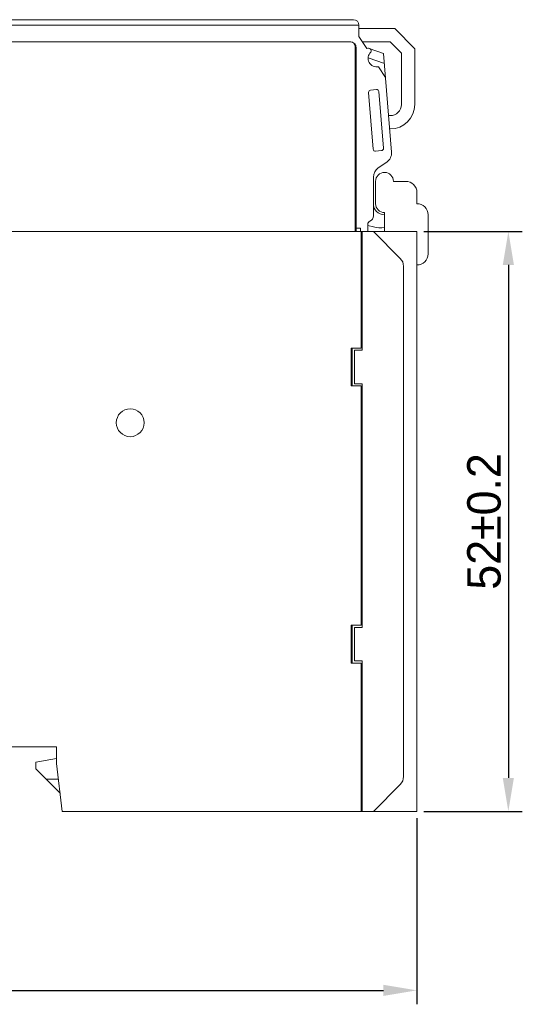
# Model space of a CAD drawing. Header units: inches. Extents: x 830 to 2908, y -1046 to 167.
# Tile 8 of 33: x 2670 to 2715, y -941 to -853. Entities that reach past the tile are written whole.
import ezdxf

# ---------------------------------------------------------------- set-up
doc = ezdxf.new("R2010")
doc.units = ezdxf.units.IN
doc.header["$LTSCALE"] = 23.1
doc.header["$MEASUREMENT"] = 0
doc.header["$PDSIZE"] = -5
doc.layers.get('0').update_dxf_attribs({"lineweight": 18})
doc.layers.get('Defpoints').update_dxf_attribs({"lineweight": 18})
doc.layers.add('1_27', color=7, linetype='Continuous', lineweight=18)
doc.layers.add('1_6', color=7, linetype='Continuous', lineweight=18)
doc.styles.add('文字样式①', font='txt')
doc.styles.add('鸿蒙CAD', font='txt')
doc.dimstyles.new('标准样式（宋体）', dxfattribs={"dimtxt": 3, "dimasz": 3, "dimexe": 1.25, "dimexo": 0.625, "dimtad": 1, "dimtoh": 1, "dimdec": 8, "dimdsep": 46, "dimtxsty": '文字样式①', "dimcen": 0, "dimdle": 6, "dimadec": 0, "dimazin": 0, "dimtfac": 1, "dimtofl": 0, "dimtmove": 0, "dimatfit": 3, "dimfxl": 0, "dimtolj": 1, "dimarcsym": 0})

# ---------------------------------------------------------------- blocks, each defined once
blk = doc.blocks.new('*D17')
at = {"color": 0, "lineweight": -2}
for p, q in [((2605.83, -924.639), (2605.83, -941.319)), ((2705.83, -924.639), (2705.83, -941.319)), ((2608.83, -940.069), (2702.83, -940.069))]:
    blk.add_line(p, q, dxfattribs=at)
at = {"color": 0}
for points in [[(2608.83, -939.569), (2608.83, -940.569), (2605.83, -940.069)], [(2702.83, -940.569), (2702.83, -939.569), (2705.83, -940.069)]]:
    blk.add_solid(points, dxfattribs=at)
at = {"layer": 'Defpoints', "color": 0}
for p in [(2605.83, -924.014), (2705.83, -924.014), (2705.83, -940.069)]:
    blk.add_point(p, dxfattribs=at)
at = {"color": 0, "lineweight": 0, "insert": (2655.83, -937.899), "char_height": 3, "attachment_point": 5, "style": '鸿蒙CAD'}
blk.add_mtext('\\A1;100{\\H1x;%%P0.2}', dxfattribs=at)
blk = doc.blocks.new('*D19')
at = {"color": 0, "lineweight": -2}
for p, q in [((2706.455, -872.014), (2715.277, -872.014)), ((2714.027, -875.014), (2714.027, -921.014)), ((2706.455, -924.014), (2715.277, -924.014))]:
    blk.add_line(p, q, dxfattribs=at)
at = {"color": 0}
for points in [[(2714.527, -875.014), (2713.527, -875.014), (2714.027, -872.014)], [(2713.527, -921.014), (2714.527, -921.014), (2714.027, -924.014)]]:
    blk.add_solid(points, dxfattribs=at)
at = {"layer": 'Defpoints', "color": 0}
for p in [(2705.83, -872.014), (2705.83, -924.014), (2714.027, -924.014)]:
    blk.add_point(p, dxfattribs=at)
at = {"color": 0, "lineweight": 0, "insert": (2711.857, -898.014), "char_height": 3, "attachment_point": 5, "rotation": 90, "style": '鸿蒙CAD'}
blk.add_mtext('\\A1;52{\\H1x;%%p0.2}', dxfattribs=at)

msp = doc.modelspace()

# ---------------------------------------------------------------- linework, layer by layer
at = {"color": 7, "linetype": 'Continuous', "lineweight": 0}
for p, q in [((2702.13, -867.514), (2702.13, -869.514)), ((2704.83, -867.514), (2703.73, -867.514)), ((2705.83, -869.514), (2705.83, -868.514)), ((2702.93, -870.314), (2702.93, -872.014)), ((2706.83, -874.014), (2706.83, -870.514)), ((2631.608, -872.014), (2700.83, -872.014)), ((2700.83, -882.464), (2700.83, -872.014)), ((2700.93, -872.014), (2705.83, -872.014)), ((2700.93, -872.014), (2700.93, -882.664)), ((2701.93, -872.014), (2704.337, -874.421)), ((2705.83, -872.014), (2705.83, -924.014)), ((2700.83, -873.614), (2700.93, -873.614)), ((2704.63, -875.128), (2704.63, -920.9)), ((2700.93, -878.414), (2700.83, -878.414)), ((2700.83, -878.914), (2700.93, -878.914)), ((2700.93, -881.714), (2700.83, -881.714)), ((2700.93, -881.914), (2700.83, -881.914)), ((2700.83, -882.464), (2699.93, -882.464)), ((2699.93, -882.464), (2699.93, -885.864)), ((2700.03, -885.864), (2700.03, -882.464)), ((2700.93, -882.664), (2700.23, -882.664)), ((2700.23, -882.664), (2700.23, -885.664)), ((2700.23, -885.664), (2700.93, -885.664)), ((2700.93, -885.664), (2700.93, -907.514)), ((2700.83, -885.864), (2699.93, -885.864)), ((2700.83, -907.314), (2700.83, -885.864)), ((2700.83, -886.414), (2700.93, -886.414)), ((2700.93, -896.714), (2700.83, -896.714)), ((2700.83, -900.314), (2700.93, -900.314)), ((2700.83, -903.764), (2700.93, -903.764)), ((2700.93, -906.564), (2700.83, -906.564)), ((2700.93, -906.764), (2700.83, -906.764)), ((2700.83, -907.314), (2699.93, -907.314)), ((2699.93, -907.314), (2699.93, -910.714)), ((2700.03, -907.314), (2700.03, -910.714)), ((2700.93, -907.514), (2700.23, -907.514)), ((2700.23, -907.514), (2700.23, -910.514)), ((2700.83, -910.714), (2699.93, -910.714)), ((2700.23, -910.514), (2700.93, -910.514)), ((2700.83, -924.014), (2700.83, -910.714)), ((2700.83, -911.264), (2700.93, -911.264)), ((2700.93, -910.514), (2700.93, -924.014)), ((2700.83, -914.814), (2700.93, -914.814)), ((2673.53, -918.214), (2668.93, -918.214)), ((2673.53, -919.714), (2673.53, -918.214)), ((2671.68, -919.614), (2673.53, -919.288)), ((2671.68, -920.214), (2671.68, -919.614)), ((2674.03, -924.014), (2673.53, -919.714)), ((2673.84, -922.373), (2671.68, -920.214)), ((2672.58, -921.114), (2673.693, -921.114)), ((2704.337, -921.607), (2701.93, -924.014)), ((2674.03, -924.014), (2705.83, -924.014))]:
    msp.add_line(p, q, dxfattribs=at)
msp.add_circle((2680.13, -889.164), 1.25, dxfattribs=at)
for centre, radius, start, end in [((2702.93, -867.514), 0.8, 0, 180), ((2704.83, -868.514), 1, 0, 90), ((2702.93, -869.514), 0.8, 180, 270), ((2705.83, -870.514), 1, 0, 90), ((2705.83, -874.014), 1, 270, 0), ((2703.63, -875.128), 1, 0, 45), ((2703.63, -920.9), 1, 315, 0)]:
    msp.add_arc(centre, radius, start, end, dxfattribs=at)
at = {"layer": '1_27', "color": 7, "linetype": 'Continuous', "lineweight": 0}
for p, q in [((2699.902, -855.014), (2634.36, -855.014)), ((2700.302, -872.014), (2700.302, -855.414))]:
    msp.add_line(p, q, dxfattribs=at)
msp.add_arc((2699.902, -855.414), 0.4, 0.00006, 89.94759, dxfattribs=at)
at = {"layer": '1_6', "color": 7, "linetype": 'Continuous', "lineweight": 0}
for p, q in [((2635.11, -853.014), (2700.138, -853.014)), ((2700.638, -853.514), (2635.191, -853.514)), ((2700.638, -854.514), (2700.638, -853.514)), ((2700.638, -853.814), (2703.838, -853.814)), ((2703.838, -853.814), (2705.638, -855.614)), ((2700.638, -854.514), (2701.343, -855.608)), ((2634.31, -855.014), (2699.914, -855.014)), ((2700.376, -855.513), (2700.363, -855.398)), ((2700.376, -855.513), (2700.376, -872.014)), ((2700.96, -855.014), (2703.438, -855.014)), ((2702.839, -856.039), (2701.563, -855.583)), ((2704.438, -856.014), (2703.438, -855.014)), ((2705.638, -860.614), (2705.638, -855.614)), ((2700.302, -856.014), (2700.376, -856.014)), ((2701.464, -856.436), (2702.913, -856.953)), ((2702.839, -856.039), (2703.552, -864.891)), ((2704.438, -856.014), (2704.438, -860.614)), ((2702.388, -857.228), (2703.013, -858.198)), ((2701.504, -859.544), (2701.913, -864.624)), ((2702.203, -859.28), (2701.684, -859.329)), ((2702.831, -864.542), (2702.422, -859.463)), ((2703.288, -861.614), (2703.438, -861.614)), ((2703.438, -862.814), (2703.385, -862.814)), ((2702.131, -864.807), (2702.65, -864.757)), ((2703.121, -865.796), (2702.365, -866.314)), ((2701.93, -870.614), (2701.93, -867.139)), ((2700.302, -870.564), (2700.376, -870.564)), ((2700.376, -871.214), (2700.302, -871.214)), ((2701.43, -872.014), (2701.43, -871.356)), ((2701.93, -871.594), (2701.43, -871.46)), ((2700.776, -871.714), (2700.376, -871.714)), ((2700.776, -872.014), (2700.776, -871.714)), ((2700.83, -872.014), (2700.93, -872.014))]:
    msp.add_line(p, q, dxfattribs=at)
for centre, radius, start, end in [((2700.138, -853.514), 0.5, 0, 90), ((2701.479, -855.818), 0.25, 333.85724, 122.81289), ((2702.225, -856.484), 0.762, 133.18976, 282.36999), ((2701.703, -859.528), 0.2, 95.4274, 184.60594), ((2702.222, -859.479), 0.2, 4.60594, 95.4274), ((2703.438, -860.614), 2.2, 270, 0), ((2703.438, -860.614), 1, 270, 0), ((2702.112, -864.608), 0.2, 184.60594, 275.4274), ((2702.632, -864.558), 0.2, 275.4274, 4.60594), ((2702.555, -864.971), 1, 304.43543, 4.60594), ((2702.93, -867.139), 1, 124.43543, 180), ((2702.93, -869.514), 1, 180, 270), ((2701.43, -870.614), 0.5, 292.02431, 360), ((2701.73, -871.356), 0.3, 112.02431, 180), ((2702.537, -869.689), 2, 252.34569, 281.3735)]:
    msp.add_arc(centre, radius, start, end, dxfattribs=at)
msp.add_open_spline([(2700.065, -855.041), (2700.018, -855.024), (2699.966, -855.014), (2699.914, -855.014)], degree=3, dxfattribs=at)
for points, knots in [([(2700.309, -855.255), (2700.295, -855.23), (2700.244, -855.153), (2700.154, -855.078), (2700.076, -855.045), (2700.065, -855.041)], [0, 0, 0, 0, 0.298214, 0.909243, 1, 1, 1, 1]), ([(2700.363, -855.398), (2700.359, -855.377), (2700.346, -855.331), (2700.324, -855.281), (2700.309, -855.255)], [0, 0, 0, 0, 0.474399, 1, 1, 1, 1])]:
    msp.add_open_spline(points, degree=3, knots=knots, dxfattribs=at)

# ---------------------------------------------------------------- dimensions: what is measured, and where the dimension line sits
at = {"color": 142, "lineweight": 0}
dim = msp.add_linear_dim(base=(2714.027, -924.014), p1=(2705.83, -872.014), p2=(2705.83, -924.014), angle=90, text='<>{\\H1x;%%p0.2}', dimstyle='标准样式（宋体）', override={"dimdec": 1, "dimtxsty": '鸿蒙CAD', "dimarcsym": 1}, dxfattribs=at)
dim.commit()
dim.dimension.update_dxf_attribs({"geometry": '*D19', "text_midpoint": (2711.857, -898.014)})
dim = msp.add_linear_dim(base=(2705.83, -940.069), p1=(2605.83, -924.014), p2=(2705.83, -924.014), text='<>{\\H1x;%%P0.2}', dimstyle='标准样式（宋体）', override={"dimdec": 1, "dimtxsty": '鸿蒙CAD', "dimarcsym": 1}, dxfattribs=at)
dim.commit()
dim.dimension.update_dxf_attribs({"geometry": '*D17', "text_midpoint": (2655.83, -937.899)})

doc.saveas('drawing.dxf')
